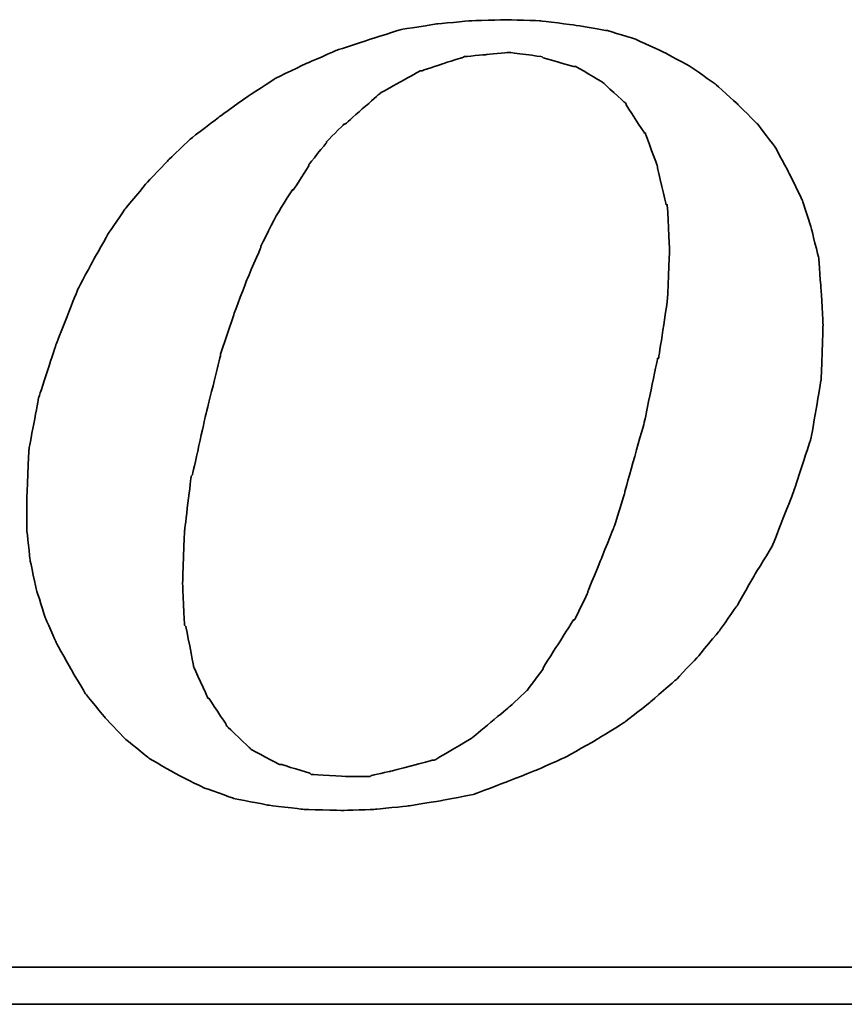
# Model space of a CAD drawing. Header units: millimetres. Extents: x 65 to 594, y 163 to 334.
# Tile 46 of 53: x 477 to 482, y 217 to 223. Entities that reach past the tile are written whole.
import ezdxf

# ---------------------------------------------------------------- set-up
doc = ezdxf.new("R2010")
doc.units = ezdxf.units.MM
doc.header["$LTSCALE"] = 2
doc.layers.add('DIM', color=4, linetype='Continuous')
doc.layers.add('layer 1', color=7, linetype='Continuous')

# ---------------------------------------------------------------- blocks, each defined once
blk = doc.blocks.new('TBI MOTION logo(完整正式版)')
at = {"layer": 'layer 1', "color": 22, "lineweight": 35}
for points, knots in [([(35.79625, -6.98375), (35.79625, -6.98375), (36.23125, -7.43875), (36.23125, -7.43875), (36.23125, -7.43875), (36.23125, -7.43875), (36.75625, -7.87125), (36.75625, -7.87125), (36.75625, -7.87125), (36.75625, -7.87125), (37.33125, -8.20375), (37.33125, -8.20375), (37.33125, -8.20375), (37.33125, -8.20375), (37.95625, -8.51875), (37.95625, -8.51875), (37.95625, -8.51875), (37.95625, -8.51875), (38.62625, -8.75875), (38.62625, -8.75875), (38.62625, -8.75875), (38.62625, -8.75875), (39.37125, -8.90375), (39.37125, -8.90375), (39.37125, -8.90375), (39.37125, -8.90375), (40.14125, -8.99875), (40.14125, -8.99875), (40.14125, -8.99875), (40.14125, -8.99875), (41.02625, -9.02375), (41.02625, -9.02375), (41.02625, -9.02375), (41.02625, -9.02375), (41.74625, -8.99875), (41.74625, -8.99875), (41.74625, -8.99875), (41.74625, -8.99875), (42.46625, -8.92375), (42.46625, -8.92375), (42.46625, -8.92375), (42.46625, -8.92375), (43.21125, -8.80625), (43.21125, -8.80625), (43.21125, -8.80625), (43.21125, -8.80625), (43.93125, -8.66375), (43.93125, -8.66375), (43.93125, -8.66375), (43.93125, -8.66375), (44.62625, -8.39875), (44.62625, -8.39875), (44.62625, -8.39875), (44.62625, -8.39875), (45.29625, -8.13375), (45.29625, -8.13375), (45.29625, -8.13375), (45.29625, -8.13375), (45.94625, -7.84375), (45.94625, -7.84375), (45.94625, -7.84375), (45.94625, -7.84375), (46.61625, -7.46375), (46.61625, -7.46375), (46.61625, -7.46375), (46.61625, -7.46375), (47.24125, -7.07875), (47.24125, -7.07875), (47.24125, -7.07875), (47.24125, -7.07875), (47.81625, -6.62375), (47.81625, -6.62375), (47.81625, -6.62375), (47.81625, -6.62375), (48.36875, -6.14375), (48.36875, -6.14375), (48.36875, -6.14375), (48.36875, -6.14375), (48.84625, -5.64125), (48.84625, -5.64125), (48.84625, -5.64125), (48.84625, -5.64125), (49.32625, -5.06375), (49.32625, -5.06375), (49.32625, -5.06375), (49.32625, -5.06375), (49.71125, -4.51374), (49.71125, -4.51374), (49.71125, -4.51374), (49.71125, -4.51374), (50.09625, -3.83874), (50.09625, -3.83874), (50.09625, -3.83874), (50.09625, -3.83874), (50.48125, -3.21374), (50.48125, -3.21374), (50.48125, -3.21374), (50.48125, -3.21374), (50.96125, -1.99125), (50.96125, -1.99125), (50.96125, -1.99125), (50.96125, -1.99125), (51.34375, -0.81875), (51.34375, -0.81875), (51.34375, -0.81875), (51.34375, -0.81875), (51.56125, 0.45624), (51.56125, 0.45624), (51.56125, 0.45624), (51.56125, 0.45624), (51.60625, 1.67624), (51.60625, 1.67624), (51.60625, 1.67624), (51.60625, 1.67624), (51.56125, 2.44625), (51.56125, 2.44625), (51.56125, 2.44625), (51.56125, 2.44625), (51.51125, 3.14125), (51.51125, 3.14125), (51.51125, 3.14125), (51.51125, 3.14125), (51.34375, 3.81125), (51.34375, 3.81125), (51.34375, 3.81125), (51.34375, 3.81125), (51.15125, 4.41125), (51.15125, 4.41125), (51.15125, 4.41125), (51.15125, 4.41125), (50.86125, 5.01125), (50.86125, 5.01125), (50.86125, 5.01125), (50.86125, 5.01125), (50.55125, 5.58875), (50.55125, 5.58875), (50.55125, 5.58875), (50.55125, 5.58875), (50.16625, 6.09125), (50.16625, 6.09125), (50.16625, 6.09125), (50.16625, 6.09125), (49.71125, 6.54875), (49.71125, 6.54875), (49.71125, 6.54875), (49.71125, 6.54875), (49.23125, 6.98125), (49.23125, 6.98125), (49.23125, 6.98125), (49.23125, 6.98125), (48.67875, 7.36625), (48.67875, 7.36625), (48.67875, 7.36625), (48.67875, 7.36625), (48.10375, 7.67625), (48.10375, 7.67625), (48.10375, 7.67625), (48.10375, 7.67625), (47.48125, 7.96375), (47.48125, 7.96375), (47.48125, 7.96375), (47.48125, 7.96375), (46.85625, 8.15625), (46.85625, 8.15625), (46.85625, 8.15625), (46.85625, 8.15625), (46.13625, 8.27624), (46.13625, 8.27624), (46.13625, 8.27624), (46.13625, 8.27624), (45.39125, 8.37125), (45.39125, 8.37125), (45.39125, 8.37125), (45.39125, 8.37125), (44.62625, 8.39624), (44.62625, 8.39624), (44.62625, 8.39624), (44.62625, 8.39624), (43.83625, 8.37125), (43.83625, 8.37125), (43.83625, 8.37125), (43.83625, 8.37125), (43.09125, 8.30125), (43.09125, 8.30125), (43.09125, 8.30125), (43.09125, 8.30125), (42.32125, 8.18125), (42.32125, 8.18125), (42.32125, 8.18125), (42.32125, 8.18125), (41.62875, 7.96375), (41.62875, 7.96375), (41.62875, 7.96375), (41.62875, 7.96375), (40.90625, 7.72625), (40.90625, 7.72625), (40.90625, 7.72625), (40.90625, 7.72625), (40.23624, 7.43625), (40.23624, 7.43625), (40.23624, 7.43625), (40.23624, 7.43625), (39.54124, 7.10125), (39.54124, 7.10125), (39.54124, 7.10125), (39.54124, 7.10125), (38.91625, 6.69125), (38.91625, 6.69125), (38.91625, 6.69125), (38.91625, 6.69125), (38.31625, 6.26125), (38.31625, 6.26125), (38.31625, 6.26125), (38.31625, 6.26125), (37.69125, 5.78125), (37.69125, 5.78125), (37.69125, 5.78125), (37.69125, 5.78125), (37.18625, 5.30125), (37.18625, 5.30125), (37.18625, 5.30125), (37.18625, 5.30125), (36.70625, 4.79624), (36.70625, 4.79624), (36.70625, 4.79624), (36.70625, 4.79624), (36.23125, 4.22125), (36.23125, 4.22125), (36.23125, 4.22125), (36.23125, 4.22125), (35.87124, 3.69375), (35.87124, 3.69375), (35.87124, 3.69375), (35.87124, 3.69375), (35.53125, 3.09125), (35.53125, 3.09125), (35.53125, 3.09125), (35.53125, 3.09125), (35.19875, 2.47125), (35.19875, 2.47125), (35.19875, 2.47125), (35.19875, 2.47125), (34.71625, 1.24625), (34.71625, 1.24625), (34.71625, 1.24625), (34.71625, 1.24625), (34.33125, 0.06874), (34.33125, 0.06874), (34.33125, 0.06874), (34.33125, 0.06874), (34.11625, -1.07875), (34.11625, -1.07875), (34.11625, -1.07875), (34.11625, -1.07875), (34.07125, -2.15875), (34.07125, -2.15875), (34.07125, -2.15875), (34.07125, -2.15875), (34.07125, -2.85375), (34.07125, -2.85375), (34.07125, -2.85375), (34.07125, -2.85375), (34.14125, -3.50375), (34.14125, -3.50375), (34.14125, -3.50375), (34.14125, -3.50375), (34.28625, -4.17375), (34.28625, -4.17375), (34.28625, -4.17375), (34.28625, -4.17375), (34.47625, -4.77624), (34.47625, -4.77624), (34.47625, -4.77624), (34.47625, -4.77624), (34.71625, -5.32625), (34.71625, -5.32625), (34.71625, -5.32625), (34.71625, -5.32625), (35.05375, -5.92875), (35.05375, -5.92875), (35.05375, -5.92875), (35.05375, -5.92875), (35.36375, -6.45375), (35.36375, -6.45375), (35.36375, -6.45375), (35.36375, -6.45375), (35.79625, -6.98375), (35.79625, -6.98375)], [0, 0, 0, 0, 0.01388889, 0.01388889, 0.01388889, 0.0138889, 0.02777778, 0.02777778, 0.02777778, 0.02777779, 0.04166667, 0.04166667, 0.04166667, 0.04166668, 0.05555556, 0.05555556, 0.05555556, 0.05555557, 0.06944444, 0.06944444, 0.06944444, 0.06944445, 0.08333333, 0.08333333, 0.08333333, 0.08333334, 0.09722222, 0.09722222, 0.09722222, 0.09722223, 0.11111111, 0.11111111, 0.11111111, 0.11111112, 0.125, 0.125, 0.125, 0.12500001, 0.13888889, 0.13888889, 0.13888889, 0.1388889, 0.15277778, 0.15277778, 0.15277778, 0.15277779, 0.16666667, 0.16666667, 0.16666667, 0.16666668, 0.18055556, 0.18055556, 0.18055556, 0.18055557, 0.19444444, 0.19444444, 0.19444444, 0.19444445, 0.20833333, 0.20833333, 0.20833333, 0.20833334, 0.22222222, 0.22222222, 0.22222222, 0.22222223, 0.23611111, 0.23611111, 0.23611111, 0.23611112, 0.25, 0.25, 0.25, 0.25000001, 0.26388889, 0.26388889, 0.26388889, 0.2638889, 0.27777778, 0.27777778, 0.27777778, 0.27777779, 0.29166667, 0.29166667, 0.29166667, 0.29166668, 0.30555556, 0.30555556, 0.30555556, 0.30555557, 0.31944444, 0.31944444, 0.31944444, 0.31944445, 0.33333333, 0.33333333, 0.33333333, 0.33333334, 0.34722222, 0.34722222, 0.34722222, 0.34722223, 0.36111111, 0.36111111, 0.36111111, 0.36111112, 0.375, 0.375, 0.375, 0.37500001, 0.38888889, 0.38888889, 0.38888889, 0.3888889, 0.40277778, 0.40277778, 0.40277778, 0.40277779, 0.41666667, 0.41666667, 0.41666667, 0.41666668, 0.43055556, 0.43055556, 0.43055556, 0.43055557, 0.44444444, 0.44444444, 0.44444444, 0.44444445, 0.45833333, 0.45833333, 0.45833333, 0.45833334, 0.47222222, 0.47222222, 0.47222222, 0.47222223, 0.48611111, 0.48611111, 0.48611111, 0.48611112, 0.5, 0.5, 0.5, 0.50000001, 0.51388889, 0.51388889, 0.51388889, 0.5138889, 0.52777778, 0.52777778, 0.52777778, 0.52777779, 0.54166667, 0.54166667, 0.54166667, 0.54166668, 0.55555556, 0.55555556, 0.55555556, 0.55555557, 0.56944444, 0.56944444, 0.56944444, 0.56944445, 0.58333333, 0.58333333, 0.58333333, 0.58333334, 0.59722222, 0.59722222, 0.59722222, 0.59722223, 0.61111111, 0.61111111, 0.61111111, 0.61111112, 0.625, 0.625, 0.625, 0.62500001, 0.63888889, 0.63888889, 0.63888889, 0.6388889, 0.65277778, 0.65277778, 0.65277778, 0.65277779, 0.66666667, 0.66666667, 0.66666667, 0.66666668, 0.68055556, 0.68055556, 0.68055556, 0.68055557, 0.69444444, 0.69444444, 0.69444444, 0.69444445, 0.70833333, 0.70833333, 0.70833333, 0.70833334, 0.72222222, 0.72222222, 0.72222222, 0.72222223, 0.73611111, 0.73611111, 0.73611111, 0.73611112, 0.75, 0.75, 0.75, 0.75000001, 0.76388889, 0.76388889, 0.76388889, 0.7638889, 0.77777778, 0.77777778, 0.77777778, 0.77777779, 0.79166667, 0.79166667, 0.79166667, 0.79166668, 0.80555556, 0.80555556, 0.80555556, 0.80555557, 0.81944444, 0.81944444, 0.81944444, 0.81944445, 0.83333333, 0.83333333, 0.83333333, 0.83333334, 0.84722222, 0.84722222, 0.84722222, 0.84722223, 0.86111111, 0.86111111, 0.86111111, 0.86111112, 0.875, 0.875, 0.875, 0.87500001, 0.88888889, 0.88888889, 0.88888889, 0.8888889, 0.90277778, 0.90277778, 0.90277778, 0.90277779, 0.91666667, 0.91666667, 0.91666667, 0.91666668, 0.93055556, 0.93055556, 0.93055556, 0.93055557, 0.94444444, 0.94444444, 0.94444444, 0.94444445, 0.95833333, 0.95833333, 0.95833333, 0.95833334, 0.97222222, 0.97222222, 0.97222222, 0.97222223, 0.98611111, 0.98611111, 0.98611111, 0.98611112, 1, 1, 1, 1]), ([(38.33875, 1.03124), (38.33875, 1.03124), (38.62625, 1.89625), (38.62625, 1.89625), (38.62625, 1.89625), (38.62625, 1.89625), (38.91625, 2.66375), (38.91625, 2.66375), (38.91625, 2.66375), (38.91625, 2.66375), (39.22625, 3.38125), (39.22625, 3.38125), (39.22625, 3.38125), (39.22625, 3.38125), (39.22625, 3.40624), (39.22625, 3.40624), (39.22625, 3.40624), (39.22625, 3.40624), (39.56124, 4.07624), (39.56124, 4.07624), (39.56124, 4.07624), (39.56124, 4.07624), (39.92125, 4.65125), (39.92125, 4.65125), (39.92125, 4.65125), (39.92125, 4.65125), (39.94625, 4.65125), (39.94625, 4.65125), (39.94625, 4.65125), (39.94625, 4.65125), (40.28125, 5.17875), (40.28125, 5.17875), (40.28125, 5.17875), (40.28125, 5.17875), (40.28125, 5.20375), (40.28125, 5.20375), (40.28125, 5.20375), (40.28125, 5.20375), (40.66875, 5.68625), (40.66875, 5.68625), (40.66875, 5.68625), (40.66875, 5.68625), (40.66875, 5.70625), (40.66875, 5.70625), (40.66875, 5.70625), (40.66875, 5.70625), (41.05124, 6.09125), (41.05124, 6.09125), (41.05124, 6.09125), (41.05124, 6.09125), (41.07625, 6.09125), (41.07625, 6.09125), (41.07625, 6.09125), (41.07625, 6.09125), (41.84125, 6.76625), (41.84125, 6.76625), (41.84125, 6.76625), (41.84125, 6.76625), (41.86625, 6.78625), (41.86625, 6.78625), (41.86625, 6.78625), (41.86625, 6.78625), (42.73125, 7.26624), (42.73125, 7.26624), (42.73125, 7.26624), (42.73125, 7.26624), (42.75625, 7.26624), (42.75625, 7.26624), (42.75625, 7.26624), (42.75625, 7.26624), (43.18625, 7.41125), (43.18625, 7.41125), (43.18625, 7.41125), (43.18625, 7.41125), (43.64125, 7.55625), (43.64125, 7.55625), (43.64125, 7.55625), (43.64125, 7.55625), (43.66625, 7.55625), (43.66625, 7.55625), (43.66625, 7.55625), (43.66625, 7.55625), (43.69125, 7.58124), (43.69125, 7.58124), (43.69125, 7.58124), (43.69125, 7.58124), (44.19125, 7.62625), (44.19125, 7.62625), (44.19125, 7.62625), (44.19125, 7.62625), (44.67125, 7.67625), (44.67125, 7.67625), (44.67125, 7.67625), (44.67125, 7.67625), (44.69625, 7.67625), (44.69625, 7.67625), (44.69625, 7.67625), (44.69625, 7.67625), (45.41875, 7.58124), (45.41875, 7.58124), (45.41875, 7.58124), (45.41875, 7.58124), (45.44125, 7.55625), (45.44125, 7.55625), (45.44125, 7.55625), (45.44125, 7.55625), (46.11125, 7.36625), (46.11125, 7.36625), (46.11125, 7.36625), (46.11125, 7.36625), (46.13625, 7.36625), (46.13625, 7.36625), (46.13625, 7.36625), (46.13625, 7.36625), (46.15875, 7.36625), (46.15875, 7.36625), (46.15875, 7.36625), (46.15875, 7.36625), (46.73625, 7.02624), (46.73625, 7.02624), (46.73625, 7.02624), (46.73625, 7.02624), (46.76125, 7.00624), (46.76125, 7.00624), (46.76125, 7.00624), (46.76125, 7.00624), (47.24125, 6.57124), (47.24125, 6.57124), (47.24125, 6.57124), (47.24125, 6.57124), (47.26625, 6.54875), (47.26625, 6.54875), (47.26625, 6.54875), (47.26625, 6.54875), (47.26625, 6.52375), (47.26625, 6.52375), (47.26625, 6.52375), (47.26625, 6.52375), (47.67375, 5.89875), (47.67375, 5.89875), (47.67375, 5.89875), (47.67375, 5.89875), (47.69625, 5.89875), (47.69625, 5.89875), (47.69625, 5.89875), (47.69625, 5.89875), (47.69625, 5.87625), (47.69625, 5.87625), (47.69625, 5.87625), (47.69625, 5.87625), (47.96125, 5.15625), (47.96125, 5.15625), (47.96125, 5.15625), (47.96125, 5.15625), (47.96125, 5.13125), (47.96125, 5.13125), (47.96125, 5.13125), (47.96125, 5.13125), (48.15125, 4.31875), (48.15125, 4.31875), (48.15125, 4.31875), (48.15125, 4.31875), (48.17625, 4.31875), (48.17625, 4.31875), (48.17625, 4.31875), (48.17625, 4.31875), (48.17625, 4.29125), (48.17625, 4.29125), (48.17625, 4.29125), (48.17625, 4.29125), (48.22625, 3.33125), (48.22625, 3.33125), (48.22625, 3.33125), (48.22625, 3.33125), (48.22625, 3.30875), (48.22625, 3.30875), (48.22625, 3.30875), (48.22625, 3.30875), (48.17625, 2.20624), (48.17625, 2.20624), (48.17625, 2.20624), (48.17625, 2.20624), (48.17625, 2.18124), (48.17625, 2.18124), (48.17625, 2.18124), (48.17625, 2.18124), (47.98375, 0.93624), (47.98375, 0.93624), (47.98375, 0.93624), (47.98375, 0.93624), (47.96125, 0.93624), (47.96125, 0.93624), (47.96125, 0.93624), (47.96125, 0.93624), (47.67375, -0.45874), (47.67375, -0.45874), (47.67375, -0.45874), (47.67375, -0.45874), (47.24125, -1.99125), (47.24125, -1.99125), (47.24125, -1.99125), (47.24125, -1.99125), (47.24125, -2.01874), (47.24125, -2.01874), (47.24125, -2.01874), (47.24125, -2.01874), (47.00125, -2.78375), (47.00125, -2.78375), (47.00125, -2.78375), (47.00125, -2.78375), (46.71125, -3.50375), (46.71125, -3.50375), (46.71125, -3.50375), (46.71125, -3.50375), (46.42625, -4.19875), (46.42625, -4.19875), (46.42625, -4.19875), (46.42625, -4.19875), (46.42625, -4.22375), (46.42625, -4.22375), (46.42625, -4.22375), (46.42625, -4.22375), (46.13625, -4.82374), (46.13625, -4.82374), (46.13625, -4.82374), (46.13625, -4.82374), (46.11125, -4.82374), (46.11125, -4.82374), (46.11125, -4.82374), (46.11125, -4.82374), (45.77625, -5.35125), (45.77625, -5.35125), (45.77625, -5.35125), (45.77625, -5.35125), (45.44125, -5.87875), (45.44125, -5.87875), (45.44125, -5.87875), (45.44125, -5.87875), (45.44125, -5.90375), (45.44125, -5.90375), (45.44125, -5.90375), (45.44125, -5.90375), (45.10625, -6.35875), (45.10625, -6.35875), (45.10625, -6.35875), (45.10625, -6.35875), (45.08125, -6.38375), (45.08125, -6.38375), (45.08125, -6.38375), (45.08125, -6.38375), (44.69625, -6.74375), (44.69625, -6.74375), (44.69625, -6.74375), (44.69625, -6.74375), (43.88375, -7.41625), (43.88375, -7.41625), (43.88375, -7.41625), (43.88375, -7.41625), (43.85625, -7.43875), (43.85625, -7.43875), (43.85625, -7.43875), (43.85625, -7.43875), (43.04125, -7.91875), (43.04125, -7.91875), (43.04125, -7.91875), (43.04125, -7.91875), (43.01625, -7.91875), (43.01625, -7.91875), (43.01625, -7.91875), (43.01625, -7.91875), (42.99625, -7.91875), (42.99625, -7.91875), (42.99625, -7.91875), (42.99625, -7.91875), (42.08125, -8.15875), (42.08125, -8.15875), (42.08125, -8.15875), (42.08125, -8.15875), (41.65125, -8.25625), (41.65125, -8.25625), (41.65125, -8.25625), (41.65125, -8.25625), (41.62875, -8.27875), (41.62875, -8.27875), (41.62875, -8.27875), (41.62875, -8.27875), (41.60125, -8.27875), (41.60125, -8.27875), (41.60125, -8.27875), (41.60125, -8.27875), (41.12125, -8.27875), (41.12125, -8.27875), (41.12125, -8.27875), (41.12125, -8.27875), (40.35624, -8.23125), (40.35624, -8.23125), (40.35624, -8.23125), (40.35624, -8.23125), (40.33125, -8.23125), (40.33125, -8.23125), (40.33125, -8.23125), (40.33125, -8.23125), (40.30625, -8.20375), (40.30625, -8.20375), (40.30625, -8.20375), (40.30625, -8.20375), (39.68375, -8.01375), (39.68375, -8.01375), (39.68375, -8.01375), (39.68375, -8.01375), (39.66124, -8.01375), (39.66124, -8.01375), (39.66124, -8.01375), (39.66124, -8.01375), (39.63625, -8.01375), (39.63625, -8.01375), (39.63625, -8.01375), (39.63625, -8.01375), (39.01125, -7.67875), (39.01125, -7.67875), (39.01125, -7.67875), (39.01125, -7.67875), (38.98875, -7.65375), (38.98875, -7.65375), (38.98875, -7.65375), (38.98875, -7.65375), (38.48625, -7.17375), (38.48625, -7.17375), (38.48625, -7.17375), (38.48625, -7.17375), (38.45875, -7.14875), (38.45875, -7.14875), (38.45875, -7.14875), (38.45875, -7.14875), (38.45875, -7.12875), (38.45875, -7.12875), (38.45875, -7.12875), (38.45875, -7.12875), (38.07625, -6.54875), (38.07625, -6.54875), (38.07625, -6.54875), (38.07625, -6.54875), (38.05125, -6.54875), (38.05125, -6.54875), (38.05125, -6.54875), (38.05125, -6.54875), (38.05125, -6.52875), (38.05125, -6.52875), (38.05125, -6.52875), (38.05125, -6.52875), (37.74125, -5.85375), (37.74125, -5.85375), (37.74125, -5.85375), (37.74125, -5.85375), (37.74125, -5.82875), (37.74125, -5.82875), (37.74125, -5.82875), (37.74125, -5.82875), (37.57375, -4.96875), (37.57375, -4.96875), (37.57375, -4.96875), (37.57375, -4.96875), (37.54625, -4.94375), (37.54625, -4.94375), (37.54625, -4.94375), (37.54625, -4.94375), (37.50125, -4.03375), (37.50125, -4.03375), (37.50125, -4.03375), (37.50125, -4.03375), (37.50125, -4.00875), (37.50125, -4.00875), (37.50125, -4.00875), (37.50125, -4.00875), (37.54625, -2.85375), (37.54625, -2.85375), (37.54625, -2.85375), (37.54625, -2.85375), (37.69125, -1.65875), (37.69125, -1.65875), (37.69125, -1.65875), (37.69125, -1.65875), (37.71624, -1.63375), (37.71624, -1.63375), (37.71624, -1.63375), (37.71624, -1.63375), (38.00375, -0.33875), (38.00375, -0.33875), (38.00375, -0.33875), (38.00375, -0.33875), (38.33875, 1.00624), (38.33875, 1.00624), (38.33875, 1.00624), (38.33875, 1.00624), (38.33875, 1.03124), (38.33875, 1.03124)], [0, 0, 0, 0, 0.01010101, 0.01010101, 0.01010101, 0.01010102, 0.02020202, 0.02020202, 0.02020202, 0.02020203, 0.03030303, 0.03030303, 0.03030303, 0.03030304, 0.04040404, 0.04040404, 0.04040404, 0.04040405, 0.05050505, 0.05050505, 0.05050505, 0.05050506, 0.06060606, 0.06060606, 0.06060606, 0.06060607, 0.07070707, 0.07070707, 0.07070707, 0.07070708, 0.08080808, 0.08080808, 0.08080808, 0.08080809, 0.09090909, 0.09090909, 0.09090909, 0.0909091, 0.1010101, 0.1010101, 0.1010101, 0.10101011, 0.11111111, 0.11111111, 0.11111111, 0.11111112, 0.12121212, 0.12121212, 0.12121212, 0.12121213, 0.13131313, 0.13131313, 0.13131313, 0.13131314, 0.14141414, 0.14141414, 0.14141414, 0.14141415, 0.15151515, 0.15151515, 0.15151515, 0.15151516, 0.16161616, 0.16161616, 0.16161616, 0.16161617, 0.17171717, 0.17171717, 0.17171717, 0.17171718, 0.18181818, 0.18181818, 0.18181818, 0.18181819, 0.19191919, 0.19191919, 0.19191919, 0.1919192, 0.2020202, 0.2020202, 0.2020202, 0.20202021, 0.21212121, 0.21212121, 0.21212121, 0.21212122, 0.22222222, 0.22222222, 0.22222222, 0.22222223, 0.23232323, 0.23232323, 0.23232323, 0.23232324, 0.24242424, 0.24242424, 0.24242424, 0.24242425, 0.25252525, 0.25252525, 0.25252525, 0.25252526, 0.26262626, 0.26262626, 0.26262626, 0.26262627, 0.27272727, 0.27272727, 0.27272727, 0.27272728, 0.28282828, 0.28282828, 0.28282828, 0.28282829, 0.29292929, 0.29292929, 0.29292929, 0.2929293, 0.3030303, 0.3030303, 0.3030303, 0.30303031, 0.31313131, 0.31313131, 0.31313131, 0.31313132, 0.32323232, 0.32323232, 0.32323232, 0.32323233, 0.33333333, 0.33333333, 0.33333333, 0.33333334, 0.34343434, 0.34343434, 0.34343434, 0.34343435, 0.35353535, 0.35353535, 0.35353535, 0.35353536, 0.36363636, 0.36363636, 0.36363636, 0.36363637, 0.37373737, 0.37373737, 0.37373737, 0.37373738, 0.38383838, 0.38383838, 0.38383838, 0.38383839, 0.39393939, 0.39393939, 0.39393939, 0.3939394, 0.4040404, 0.4040404, 0.4040404, 0.40404041, 0.41414141, 0.41414141, 0.41414141, 0.41414142, 0.42424242, 0.42424242, 0.42424242, 0.42424243, 0.43434343, 0.43434343, 0.43434343, 0.43434344, 0.44444444, 0.44444444, 0.44444444, 0.44444445, 0.45454545, 0.45454545, 0.45454545, 0.45454546, 0.46464646, 0.46464646, 0.46464646, 0.46464647, 0.47474747, 0.47474747, 0.47474747, 0.47474748, 0.48484848, 0.48484848, 0.48484848, 0.48484849, 0.49494949, 0.49494949, 0.49494949, 0.4949495, 0.50505051, 0.50505051, 0.50505051, 0.50505052, 0.51515152, 0.51515152, 0.51515152, 0.51515153, 0.52525253, 0.52525253, 0.52525253, 0.52525254, 0.53535354, 0.53535354, 0.53535354, 0.53535355, 0.54545455, 0.54545455, 0.54545455, 0.54545456, 0.55555556, 0.55555556, 0.55555556, 0.55555557, 0.56565657, 0.56565657, 0.56565657, 0.56565658, 0.57575758, 0.57575758, 0.57575758, 0.57575759, 0.58585859, 0.58585859, 0.58585859, 0.5858586, 0.5959596, 0.5959596, 0.5959596, 0.59595961, 0.60606061, 0.60606061, 0.60606061, 0.60606062, 0.61616162, 0.61616162, 0.61616162, 0.61616163, 0.62626263, 0.62626263, 0.62626263, 0.62626264, 0.63636364, 0.63636364, 0.63636364, 0.63636365, 0.64646465, 0.64646465, 0.64646465, 0.64646466, 0.65656566, 0.65656566, 0.65656566, 0.65656567, 0.66666667, 0.66666667, 0.66666667, 0.66666668, 0.67676768, 0.67676768, 0.67676768, 0.67676769, 0.68686869, 0.68686869, 0.68686869, 0.6868687, 0.6969697, 0.6969697, 0.6969697, 0.69696971, 0.70707071, 0.70707071, 0.70707071, 0.70707072, 0.71717172, 0.71717172, 0.71717172, 0.71717173, 0.72727273, 0.72727273, 0.72727273, 0.72727274, 0.73737374, 0.73737374, 0.73737374, 0.73737375, 0.74747475, 0.74747475, 0.74747475, 0.74747476, 0.75757576, 0.75757576, 0.75757576, 0.75757577, 0.76767677, 0.76767677, 0.76767677, 0.76767678, 0.77777778, 0.77777778, 0.77777778, 0.77777779, 0.78787879, 0.78787879, 0.78787879, 0.7878788, 0.7979798, 0.7979798, 0.7979798, 0.79797981, 0.80808081, 0.80808081, 0.80808081, 0.80808082, 0.81818182, 0.81818182, 0.81818182, 0.81818183, 0.82828283, 0.82828283, 0.82828283, 0.82828284, 0.83838384, 0.83838384, 0.83838384, 0.83838385, 0.84848485, 0.84848485, 0.84848485, 0.84848486, 0.85858586, 0.85858586, 0.85858586, 0.85858587, 0.86868687, 0.86868687, 0.86868687, 0.86868688, 0.87878788, 0.87878788, 0.87878788, 0.87878789, 0.88888889, 0.88888889, 0.88888889, 0.8888889, 0.8989899, 0.8989899, 0.8989899, 0.89898991, 0.90909091, 0.90909091, 0.90909091, 0.90909092, 0.91919192, 0.91919192, 0.91919192, 0.91919193, 0.92929293, 0.92929293, 0.92929293, 0.92929294, 0.93939394, 0.93939394, 0.93939394, 0.93939395, 0.94949495, 0.94949495, 0.94949495, 0.94949496, 0.95959596, 0.95959596, 0.95959596, 0.95959597, 0.96969697, 0.96969697, 0.96969697, 0.96969698, 0.97979798, 0.97979798, 0.97979798, 0.97979799, 0.98989899, 0.98989899, 0.98989899, 0.989899, 1, 1, 1, 1]), ([(75.90875, -9.47875), (75.90875, -9.47875), (75.90875, -12.28625), (75.90875, -12.28625), (75.90875, -12.28625), (75.90875, -12.28625), (75.90875, -12.47875), (75.90875, -12.47875), (75.90875, -12.47875), (75.90875, -12.47875), (75.71625, -12.47875), (75.71625, -12.47875), (75.71625, -12.47875), (75.71625, -12.47875), (-88.32875, -12.47875), (-88.32875, -12.47875), (-88.32875, -12.47875), (-88.32875, -12.47875), (-88.32875, -13.29375), (-88.32875, -13.29375), (-88.32875, -13.29375), (-88.32875, -13.29375), (82.89125, -13.29375), (82.89125, -13.29375), (82.89125, -13.29375), (82.89125, -13.29375), (75.90875, -9.47875), (75.90875, -9.47875)], [0, 0, 0, 0, 0.14285714, 0.14285714, 0.14285714, 0.14285715, 0.28571429, 0.28571429, 0.28571429, 0.2857143, 0.42857143, 0.42857143, 0.42857143, 0.42857144, 0.57142857, 0.57142857, 0.57142857, 0.57142858, 0.71428571, 0.71428571, 0.71428571, 0.71428572, 0.85714286, 0.85714286, 0.85714286, 0.85714287, 1, 1, 1, 1])]:
    blk.add_open_spline(points, degree=3, knots=knots, dxfattribs=at)

msp = doc.modelspace()

# ---------------------------------------------------------------- block references
at = {"layer": 'DIM', "color": 7, "xscale": 0.2606204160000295, "yscale": 0.2606204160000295, "zscale": 0.2606204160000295}
msp.add_blockref('TBI MOTION logo(完整正式版)', (468.3188, 220.6937), dxfattribs=at)

doc.saveas('drawing.dxf')
